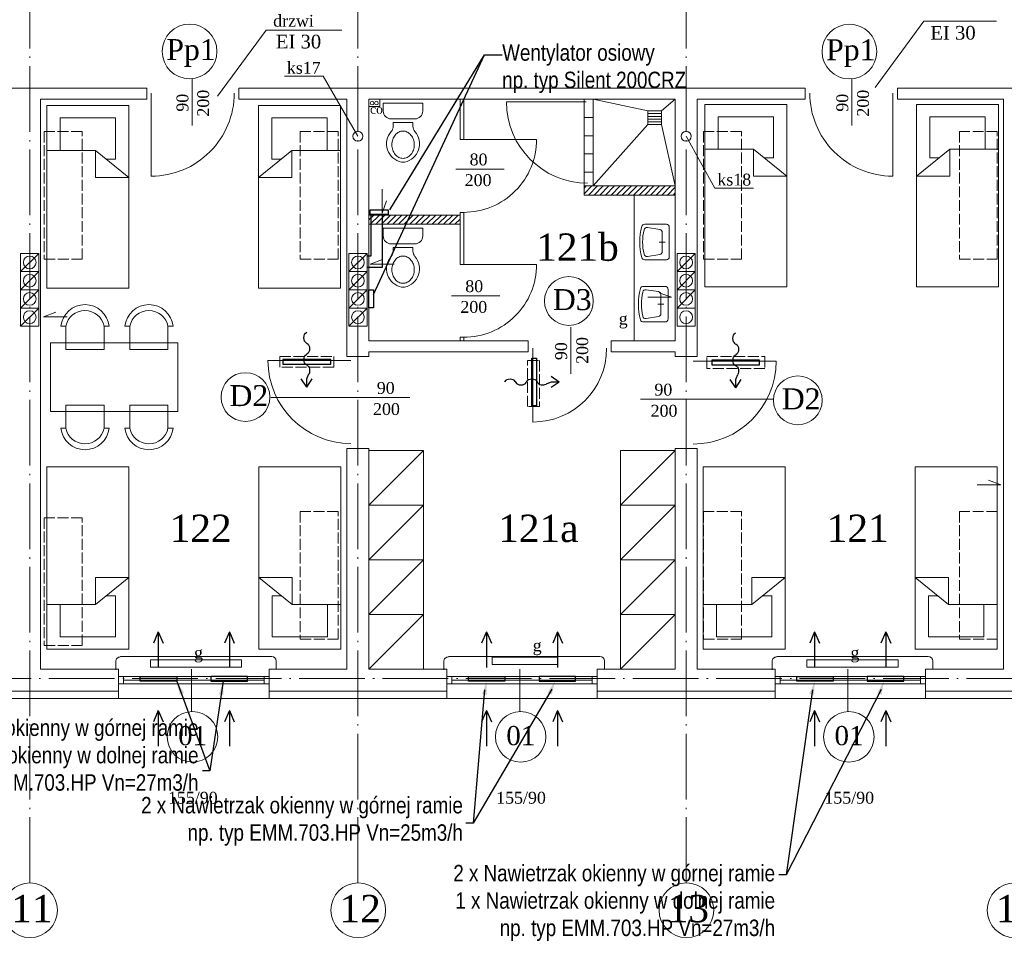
# Model space of a CAD drawing. Extents: x -26247 to 57310, y -7736 to 23659.
# Tile 9 of 15: x 19987 to 21067, y 8620 to 9631. Entities that reach past the tile are written whole.
import ezdxf
from ezdxf import colors
from ezdxf.entities.mleader import LeaderData, LeaderLine
from ezdxf.math import Vec2, Vec3

# ---------------------------------------------------------------- set-up
doc = ezdxf.new("R2010")
doc.units = 0
doc.header["$MEASUREMENT"] = 0
doc.linetypes.add('xref_PW-etapII$0$ACAD_ISO02W100', pattern=[15, 12, -3])
doc.linetypes.add('xref_PW-etapII$0$ACAD_ISO04W100', pattern=[30.5, 24, -3, 0.5, -3])
doc.layers.get('0').update_dxf_attribs({"color": 8, "linetype": 'CONTINUOUS'})
for name, color, linetype, lineweight in [('#2DL_SYM', 250, 'CONTINUOUS', 30), ('#Nawiew', 250, 'CONTINUOUS', 30), ('xref_PW-etapII$0$CIENKIE', 8, 'CONTINUOUS', 9), ('xref_PW-etapII$0$NAPIS', 8, 'CONTINUOUS', 9), ('xref_PW-etapII$0$OSIE', 8, 'xref_PW-etapII$0$ACAD_ISO04W100', 9), ('xref_PW-etapII$0$PRZERYW', 8, 'xref_PW-etapII$0$ACAD_ISO02W100', 9), ('xref_PW-etapII$0$SCIANY', 8, 'CONTINUOUS', 9), ('xref_PW-etapII$0$urzadzenia', 8, 'CONTINUOUS', 9), ('xref_PW-etapII$0$URZĄDZENIA', 8, 'CONTINUOUS', 9)]:
    doc.layers.add(name, color=color, linetype=linetype, lineweight=lineweight)
for name, color, linetype in [('#KS OPIS', 7, 'CONTINUOUS'), ('#WM_Tabelka pom', 7, 'CONTINUOUS'), ('CIENKIE', 8, 'CONTINUOUS')]:
    doc.layers.add(name, color=color, linetype=linetype)
doc.styles.get("Standard").update_dxf_attribs({"font": 'arial.ttf'})
doc.styles.add('xref_PW-etapII$0$NEWROMAN', font='TIMES.TTF')

# ---------------------------------------------------------------- blocks, each defined once
blk = doc.blocks.new('CPLS_455')
at = {"lineweight": 30}
for p, q in [((-0.4961523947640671, 0.008079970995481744), (-0.5, 1.13686837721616e-13)), ((-0.3038476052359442, 0.008079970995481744), (-0.2961523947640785, -0.008079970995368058)), ((-0.09615239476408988, 0.008079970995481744), (-0.1038476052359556, -0.008079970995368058)), ((0.09615239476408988, 0.008079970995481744), (0.1038476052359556, -0.008079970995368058)), ((0.5, 1.13686837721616e-13), (0.3500000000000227, 0.1000000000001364)), ((0.5, 1.13686837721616e-13), (0.3500000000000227, -0.09999999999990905)), ((0.5, 1.13686837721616e-13), (0.3710277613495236, 1.13686837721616e-13)), ((0.3307530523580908, -0.008468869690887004), (0.2591373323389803, -0.03998057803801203))]:
    blk.add_line(p, q, dxfattribs=at)
blk.add_arc((0.3710277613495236, -0.09999999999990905), 0.09999999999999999, 90, 113.7500250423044, dxfattribs=at)
for centre, major_axis, ratio, start_param, end_param in [((-0.3999999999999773, -0.00840329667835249), (-0.09999999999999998, 0), 0.5999999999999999, 3.419892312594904, 6.004885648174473), ((0, -0.00840329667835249), (-0.09999999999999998, 0), 0.6000000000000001, 3.419892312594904, 6.004885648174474), ((-0.1999999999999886, 0.008403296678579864), (0.09999999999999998, 9.999999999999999e-17), 0.6, 3.419892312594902, 6.004885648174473), ((0.1999999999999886, 0.008403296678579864), (0.09999999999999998, 0), 0.6000000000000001, 3.419892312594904, 5.345149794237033)]:
    blk.add_ellipse(centre, major_axis=major_axis, ratio=ratio, start_param=start_param, end_param=end_param, dxfattribs=at)
blk = doc.blocks.new('xref_PW-etapII$0$R053')
for p, q in [((0, 0.6082824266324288), (0, 0)), ((0.9166666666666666, 0.6916157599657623), (0.08333333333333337, 0.6916157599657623)), ((0.5, 0.5749490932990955), (0.5, 0.4082824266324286)), ((0.9999999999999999, -1.665334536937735e-16), (0.9999999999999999, 0.6082824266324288)), ((0.09487853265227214, 0.07453731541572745), (0.1485485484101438, 0.4210379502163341)), ((0.7691001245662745, 0.4916157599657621), (0.2308998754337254, 0.4916157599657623)), ((0.9051214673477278, 0.07453731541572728), (0.8514514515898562, 0.4210379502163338))]:
    blk.add_line(p, q)
for centre, radius, start, end in [((0.08333333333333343, 0.6082824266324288), 0.08333333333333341, 90.00000000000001, 180), ((0.9166666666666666, 0.6082824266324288), 0.08333333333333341, 0, 90), ((0.2308998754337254, 0.4082824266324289), 0.08333333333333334, 90, 171.1953358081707), ((0.7691001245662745, 0.4082824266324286), 0.08333333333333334, 8.80466419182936, 90), ((0.08333333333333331, 0), 0.08333333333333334, 180, 254.0470482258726), ((0.1772298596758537, 0.0617817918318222), 0.08333333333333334, 171.1953358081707, 256.979782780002), ((0.8227701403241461, 0.06178179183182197), 0.08333333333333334, 283.0202172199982, 8.804664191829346), ((0.5, 1.457605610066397), 1.599323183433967, 254.0470482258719, 285.9529517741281), ((0.5, 1.457605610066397), 1.515989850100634, 256.9797827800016, 283.0202172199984), ((0.9166666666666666, -1.665334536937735e-16), 0.08333333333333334, 285.9529517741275, 0)]:
    blk.add_arc(centre, radius, start, end)
blk = doc.blocks.new('xref_PW-etapII$0$R056')
for p, q in [((-0.3320547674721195, 0.9984149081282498), (0.334611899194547, 0.9984149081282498)), ((-0.3320547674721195, 0.8650815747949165), (-0.3320547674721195, 0.9984149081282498)), ((0.334611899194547, 0.9984149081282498), (0.3346118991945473, 0.8650815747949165)), ((0.201278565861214, 0.731748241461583), (-0.1987214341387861, 0.731748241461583)), ((-0.1653881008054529, 0.6702006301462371), (0.001278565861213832, 0.6702006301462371)), ((-0.1653881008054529, 0.6702006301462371), (-0.1653881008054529, 0.6074354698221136)), ((0.1679452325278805, 0.6702006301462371), (0.001278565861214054, 0.6702006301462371)), ((0.1679452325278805, 0.6702006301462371), (0.1679452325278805, 0.6074354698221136))]:
    blk.add_line(p, q)
blk.add_lwpolyline([(0.001278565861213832, 0.06658816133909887, 0.1175142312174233), (0.07149093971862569, 0.0833211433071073, 0.104443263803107), (0.134659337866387, 0.1339908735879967, 0.09007089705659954), (0.1750442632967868, 0.2067066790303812, 0.08201000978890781), (0.1899074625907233, 0.296715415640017, 0.08201000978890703), (0.1750442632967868, 0.3867241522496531, 0.0900708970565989), (0.134659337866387, 0.4594399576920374, 0.1044432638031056), (0.07149093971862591, 0.510109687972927, 0.1175142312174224), (0.001278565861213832, 0.5268426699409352, 0.1175142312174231), (-0.06893380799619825, 0.5101096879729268, 0.1044432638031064), (-0.1321022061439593, 0.4594399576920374, 0.09007089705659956), (-0.1724871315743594, 0.3867241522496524, 0.08201000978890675), (-0.1873503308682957, 0.296715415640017, 0.08201000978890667), (-0.1724871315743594, 0.2067066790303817, 0.0900708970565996), (-0.1321022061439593, 0.1339908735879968, 0.1044432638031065), (-0.06893380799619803, 0.0833211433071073, 0.1175142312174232)], format="xyb", close=True)
for centre, radius, start, end in [((-0.1987214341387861, 0.8650815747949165), 0.1333333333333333, 180, 270), ((0.201278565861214, 0.8650815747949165), 0.1333333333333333, 270, 0), ((0.0377247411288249, 0.3112250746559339), 0.3149262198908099, 138.6390039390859, 258.4219483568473), ((-0.2987214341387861, 0.6074354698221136), 0.1333333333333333, 318.6390039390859, 0), ((-0.03516760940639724, 0.3112250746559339), 0.3149262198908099, 281.5780516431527, 41.36099606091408), ((0.3012785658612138, 0.6074354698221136), 0.1333333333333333, 180, 221.3609960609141), ((0.001278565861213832, 0.133327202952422), 0.1333333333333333, 258.4219483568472, 281.5780516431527)]:
    blk.add_arc(centre, radius, start, end)
blk = doc.blocks.new('xref_PW-etapII')
at = {"layer": 'xref_PW-etapII$0$urzadzenia', "ltscale": 3}
h = blk.add_hatch(dxfattribs=at)
h.set_pattern_fill('ANSI31', color=256, scale=35, style=0)
h.set_pattern_definition([(225, (54668.57319750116, 16965.20157431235), (3.093592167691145, -3.093592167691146), [])])
h.paths.add_polyline_path([(42519.30064004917, 15292.80888814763), (42619.30064004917, 15292.80888814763), (42619.30064004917, 15302.80888814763), (42519.30064004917, 15302.80888814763)])
h = blk.add_hatch(dxfattribs=at)
h.set_pattern_fill('ANSI31', color=256, scale=35, style=0)
h.set_pattern_definition([(45, (13922.01909676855, 5982.194754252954), (-3.093592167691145, 3.093592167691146), [])])
h.paths.add_polyline_path([(42383.30064004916, 15260.80888814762), (42383.30064004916, 15270.80888814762), (42283.30064004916, 15270.80888814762), (42283.30064004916, 15260.80888814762)])
at = {"layer": 'xref_PW-etapII$0$CIENKIE', "color": 8, "ltscale": 3}
for p, q in [((42892.12766866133, 15483.28147097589), (42838.75724067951, 15410.86633264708)), ((42971.68148559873, 15483.28147097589), (42892.12766866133, 15483.28147097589)), ((42170.58891919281, 15473.64439020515), (42117.218491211, 15401.22925187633)), ((42253.71140284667, 15473.64439020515), (42170.58891919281, 15473.64439020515)), ((42233.11288558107, 15422.93744438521), (42190.65978902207, 15422.9374443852)), ((42271.30064004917, 15357.18938443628), (42233.11288558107, 15422.93744438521)), ((42089.42157040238, 15369.08158726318), (42089.42157040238, 15420.35011087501)), ((42813.15331561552, 15369.08158726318), (42813.15331561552, 15420.14223198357)), ((42044.63715817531, 15404.51721903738), (42044.63715817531, 15313.51721903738)), ((42857.96412192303, 15404.51721903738), (42857.96412192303, 15313.51721903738)), ((42295.30064004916, 15397.80888814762), (42295.30064004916, 15389.80888814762)), ((42295.30064004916, 15389.80888814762), (42283.30064004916, 15389.80888814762)), ((42662.92066360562, 15300.38447313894), (42631.30064004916, 15357.18938443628)), ((42378.71197611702, 15321.22032529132), (42431.6258283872, 15321.22032529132)), ((42297.86737215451, 15299.08626224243), (42297.86737215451, 15272.99841273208)), ((42705.37376016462, 15300.38447313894), (42662.92066360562, 15300.38447313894)), ((42297.86737215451, 15272.99841273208), (42302.79973955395, 15286.39485624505)), ((41901.30064004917, 15208.87382645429), (41921.30064004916, 15228.87382645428)), ((42261.30064004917, 15208.87382645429), (42281.30064004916, 15228.87382645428)), ((42621.30064004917, 15208.87382645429), (42641.30064004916, 15228.87382645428)), ((42284.83270962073, 15217.02959458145), (42298.2291531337, 15221.96196198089)), ((41901.30064004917, 15188.87382645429), (41921.30064004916, 15208.87382645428)), ((42261.30064004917, 15188.87382645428), (42281.30064004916, 15208.87382645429)), ((42310.92055913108, 15217.02959458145), (42284.83270962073, 15217.02959458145)), ((42621.30064004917, 15188.87382645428), (42641.30064004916, 15208.87382645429)), ((41901.30064004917, 15168.87382645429), (41921.30064004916, 15188.87382645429)), ((42261.30064004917, 15168.87382645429), (42281.30064004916, 15188.87382645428)), ((42615.2768155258, 15180.79449904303), (42601.88037201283, 15185.72686644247)), ((42621.30064004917, 15168.87382645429), (42641.30064004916, 15188.87382645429)), ((42373.96541980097, 15182.27364011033), (42426.87927207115, 15182.27364011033)), ((42589.18896601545, 15180.79449904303), (42615.2768155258, 15180.79449904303)), ((41901.30064004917, 15148.87382645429), (41921.30064004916, 15168.87382645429)), ((41926.3941515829, 15159.43336024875), (41939.79059509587, 15164.36572764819)), ((42261.30064004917, 15148.87382645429), (42281.30064004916, 15168.87382645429)), ((41952.48200109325, 15159.43336024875), (41926.3941515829, 15159.43336024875)), ((42504.78679966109, 15096.72123812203), (42504.78679966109, 15147.98976173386)), ((42463.12435320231, 15124.92003613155), (42463.12435320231, 15043.92003613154)), ((42263.5994593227, 15111.38701976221), (42172.5994593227, 15111.38701976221)), ((42639.00182077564, 15110.76433599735), (42730.00182077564, 15110.76433599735)), ((42175.71165735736, 15070.67970847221), (42328.19880291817, 15070.67970847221)), ((42581.40961098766, 15068.83098652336), (42727.08132558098, 15068.83098652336)), ((42976.49635684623, 14975.10348645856), (42963.09991333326, 14980.03585385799)), ((42950.40850733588, 14975.10348645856), (42976.49635684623, 14975.10348645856)), ((42176.80064004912, 14786.80888814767), (42010.80064004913, 14786.80888814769)), ((42536.80064004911, 14786.80888814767), (42370.80064004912, 14786.80888814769)), ((42896.80064004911, 14786.80888814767), (42730.80064004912, 14786.80888814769)), ((42005.59293115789, 14772.38673940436), (42005.59293115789, 14781.3867394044)), ((42181.80064004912, 14772.80888814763), (42181.80064004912, 14781.80888814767)), ((42365.59293115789, 14772.38673940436), (42365.59293115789, 14781.3867394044)), ((42541.80064004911, 14772.80888814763), (42541.80064004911, 14781.80888814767)), ((42725.59293115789, 14772.38673940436), (42725.59293115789, 14781.3867394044)), ((42901.80064004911, 14772.80888814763), (42901.80064004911, 14781.80888814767)), ((42008.80064004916, 14764.94744467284), (42173.80064004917, 14764.94744467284)), ((42014.30064004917, 14756.94744467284), (42014.30064004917, 14764.94744467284)), ((42088.80064004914, 14772.80888814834), (42088.80064004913, 14726.53509604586)), ((42168.30064004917, 14756.94744467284), (42168.30064004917, 14764.94744467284)), ((42368.80064004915, 14764.94744467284), (42533.80064004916, 14764.94744467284)), ((42374.30064004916, 14756.94744467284), (42374.30064004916, 14764.94744467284)), ((42448.80064004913, 14772.80888814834), (42448.80064004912, 14726.53509604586)), ((42528.30064004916, 14756.94744467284), (42528.30064004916, 14764.94744467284)), ((42728.80064004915, 14764.94744467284), (42893.80064004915, 14764.94744467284)), ((42734.30064004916, 14756.94744467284), (42734.30064004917, 14764.94744467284)), ((42808.80064004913, 14772.80888814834), (42808.80064004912, 14726.53509604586)), ((42888.30064004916, 14756.94744467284), (42888.30064004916, 14764.94744467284)), ((42008.80064004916, 14756.94744467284), (42173.80064004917, 14756.94744467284)), ((42014.30064004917, 14760.94744467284), (42168.30064004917, 14760.94744467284)), ((42368.80064004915, 14756.94744467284), (42533.80064004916, 14756.94744467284)), ((42374.30064004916, 14760.94744467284), (42528.30064004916, 14760.94744467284)), ((42728.80064004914, 14756.94744467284), (42893.80064004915, 14756.94744467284)), ((42734.30064004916, 14760.94744467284), (42888.30064004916, 14760.94744467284)), ((41813.80064004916, 14748.80888814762), (42008.80064004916, 14748.80888814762)), ((42173.80064004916, 14748.80888814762), (42368.80064004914, 14748.80888814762)), ((42533.80064004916, 14748.80888814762), (42728.80064004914, 14748.80888814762)), ((42893.80064004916, 14748.80888814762), (43088.80064004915, 14748.80888814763)), ((42176.30064004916, 14740.80888814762), (42006.30064004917, 14740.80888814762)), ((42536.30064004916, 14740.80888814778), (42366.30064004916, 14740.80888814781)), ((42896.30064004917, 14740.80888814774), (42726.30064004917, 14740.80888814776))]:
    blk.add_line(p, q, dxfattribs=at)
at = {"layer": 'xref_PW-etapII$0$CIENKIE', "ltscale": 3}
for centre, radius in [((42086.67350787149, 15450.2239816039), 30), ((42810.40525308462, 15450.01610271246), 30), ((42286.80912056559, 15393.59883410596), 2), ((42291.58142761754, 15393.59883410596), 2), ((42271.30064004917, 15357.18938443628), 5.5), ((42631.30064004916, 15357.18938443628), 5.5), ((42502.70391884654, 15176.57240700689), 26.76567023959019), ((42147.97263796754, 15071.27404393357), 26.76567023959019), ((42753.82572198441, 15067.76404491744), 26.76567023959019), ((42089.77515755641, 14698.83252538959), 27.71970608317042), ((42449.7751575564, 14698.83252538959), 27.71970608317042), ((42809.7751575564, 14698.83252538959), 27.71970608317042), ((41911.62695000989, 14508.61060344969), 30), ((42271.62695000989, 14508.61060344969), 30), ((42631.6269500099, 14508.61060344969), 30), ((42991.62695000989, 14508.61060344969), 30)]:
    blk.add_circle(centre, radius, dxfattribs=at)
at = {"layer": 'xref_PW-etapII$0$CIENKIE'}
for centre in [(41911.30064004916, 15218.87382645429), (42271.30064004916, 15218.87382645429), (42631.30064004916, 15218.87382645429), (41911.30064004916, 15198.87382645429), (42271.30064004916, 15198.87382645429), (42631.30064004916, 15198.87382645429), (41911.30064004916, 15178.87382645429), (42271.30064004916, 15178.87382645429), (42631.30064004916, 15178.87382645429), (41911.30064004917, 15158.87382645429), (42271.30064004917, 15158.87382645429), (42631.30064004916, 15158.87382645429)]:
    blk.add_circle(centre, 7, dxfattribs=at)
at = {"layer": 'xref_PW-etapII$0$CIENKIE', "ltscale": 3}
for centre, radius, start, end in [((42044.63715817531, 15404.51721903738), 91, 270, 1.746190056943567e-11), ((42857.96412192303, 15404.51721903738), 91, 179.9999999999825, 270), ((42463.12435320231, 15124.92003613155), 81.00000000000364, 270, 0), ((42263.5994593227, 15111.38701976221), 91, 180, 270), ((42639.00182077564, 15110.76433599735), 91, 270, 0), ((42010.59293115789, 14781.3867394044), 5, 89.9999999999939, 180), ((42176.80064004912, 14781.80888814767), 5, 0, 89.99999999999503), ((42370.59293115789, 14781.3867394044), 5, 89.9999999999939, 180), ((42536.80064004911, 14781.80888814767), 5, 0, 89.99999999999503), ((42730.59293115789, 14781.3867394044), 5, 89.9999999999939, 180), ((42896.80064004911, 14781.80888814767), 5, 0, 89.99999999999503)]:
    blk.add_arc(centre, radius, start, end, dxfattribs=at)
at = {"layer": 'xref_PW-etapII$0$OSIE', "ltscale": 3}
for p, q in [((41911.30064004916, 14538.60882876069), (41911.30064004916, 16292.33902326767)), ((42271.30064004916, 14538.60882876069), (42271.30064004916, 16292.33902326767)), ((42631.30064004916, 14538.60882876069), (42631.30064004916, 16292.33902326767)), ((38272.30064004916, 14762.80888814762), (44218.82917618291, 14762.80888814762))]:
    blk.add_line(p, q, dxfattribs=at)
at = {"layer": 'xref_PW-etapII$0$PRZERYW'}
for points in [[(41968.71422515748, 15362.31415815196), (41927.21422515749, 15362.31415815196), (41927.21422515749, 15222.31415815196), (41968.71422515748, 15222.31415815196)], [(42249.47239581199, 15362.31415815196), (42207.97239581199, 15362.31415815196), (42207.97239581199, 15222.31415815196), (42249.47239581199, 15222.31415815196)], [(42691.87913423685, 15362.31415815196), (42650.37913423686, 15362.31415815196), (42650.37913423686, 15222.31415815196), (42691.87913423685, 15222.31415815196)], [(42972.63730489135, 15362.31415815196), (42931.13730489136, 15362.31415815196), (42931.13730489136, 15222.31415815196), (42972.63730489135, 15222.31415815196)], [(42185.57793967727, 15115.70399091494), (42244.84203205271, 15115.70399091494), (42244.84203205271, 15104.14766255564), (42185.57793967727, 15104.14766255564)], [(42457.32569403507, 15111.37034038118), (42470.33481046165, 15111.37034038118), (42470.33481046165, 15060.81137641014), (42457.32569403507, 15060.81137641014)], [(42653.90918892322, 15115.70399091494), (42717.50961266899, 15115.70399091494), (42717.50961266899, 15102.70311237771), (42653.90918892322, 15102.70311237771)], [(41968.71422515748, 14938.90681978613), (41927.21422515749, 14938.90681978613), (41927.21422515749, 14798.90681978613), (41968.71422515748, 14798.90681978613)], [(42249.47239581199, 14945.70852724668), (42207.97239581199, 14945.70852724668), (42207.97239581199, 14805.70852724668), (42249.47239581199, 14805.70852724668)], [(42691.87913423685, 14945.70852724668), (42650.37913423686, 14945.70852724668), (42650.37913423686, 14805.70852724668), (42691.87913423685, 14805.70852724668)], [(42972.63730489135, 14945.70852724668), (42931.13730489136, 14945.70852724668), (42931.13730489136, 14805.70852724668), (42972.63730489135, 14805.70852724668)]]:
    blk.add_lwpolyline(points, close=True, dxfattribs=at)
at = {"layer": 'xref_PW-etapII$0$SCIANY', "ltscale": 3}
for p, q in [((41782.96412192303, 15409.80888814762), (42039.63715817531, 15409.80888814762)), ((42039.63715817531, 15397.80888814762), (42039.63715817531, 15409.80888814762)), ((42140.63715817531, 15397.80888814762), (42140.6371581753, 15409.80888814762)), ((42140.6371581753, 15409.80888814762), (42761.96412192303, 15409.80888814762)), ((42761.96412192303, 15397.80888814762), (42761.96412192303, 15409.80888814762)), ((42862.96412192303, 15397.80888814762), (42862.96412192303, 15409.80888814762)), ((42862.96412192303, 15409.80888814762), (43015.30064004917, 15409.80888814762)), ((41923.30064004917, 15397.80888814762), (42039.63715817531, 15397.80888814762)), ((42140.63715817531, 15397.80888814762), (42259.30064004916, 15397.80888814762)), ((42283.30064004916, 15397.80888814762), (42619.30064004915, 15397.80888814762)), ((42643.30064004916, 15397.80888814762), (42761.96412192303, 15397.80888814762)), ((42862.96412192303, 15397.80888814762), (42979.30064004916, 15397.80888814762)), ((42519.30064004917, 15302.80888814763), (42619.30064004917, 15302.80888814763)), ((42519.30064004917, 15292.80888814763), (42619.30064004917, 15292.80888814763)), ((42283.30064004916, 15270.80888814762), (42383.30064004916, 15270.80888814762)), ((42283.30064004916, 15260.80888814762), (42383.30064004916, 15260.80888814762)), ((42458.1243532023, 15132.80888814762), (42283.30064004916, 15132.80888814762)), ((42458.1243532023, 15132.80888814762), (42458.12435320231, 15120.80888814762)), ((42549.12435320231, 15132.80888814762), (42549.12435320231, 15120.80888814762)), ((42619.30064004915, 15132.80888814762), (42549.12435320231, 15132.80888814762)), ((42458.12435320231, 15120.80888814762), (42283.30064004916, 15120.80888814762)), ((42619.30064004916, 15120.80888814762), (42549.12435320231, 15120.80888814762)), ((42283.30064004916, 15115.80888814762), (42259.30064004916, 15115.80888814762)), ((42643.30064004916, 15115.80888814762), (42619.30064004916, 15115.80888814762)), ((42259.30064004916, 15014.8088881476), (42283.30064004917, 15014.8088881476)), ((42619.30064004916, 15014.8088881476), (42643.30064004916, 15014.8088881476)), ((41923.30064004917, 14772.80888814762), (42008.80064004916, 14772.80888814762)), ((42008.80064004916, 14740.8088881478), (42008.80064004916, 14772.80888814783)), ((42173.80064004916, 14772.80888814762), (42259.30064004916, 14772.80888814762)), ((42173.80064004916, 14740.80888814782), (42173.80064004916, 14772.80888814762)), ((42283.30064004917, 14772.80888814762), (42368.80064004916, 14772.80888814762)), ((42368.80064004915, 14740.8088881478), (42368.80064004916, 14772.80888814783)), ((42533.80064004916, 14772.80888814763), (42619.30064004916, 14772.80888814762)), ((42533.80064004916, 14740.80888814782), (42533.80064004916, 14772.80888814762)), ((42643.30064004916, 14772.80888814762), (42728.80064004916, 14772.80888814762)), ((42728.80064004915, 14740.8088881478), (42728.80064004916, 14772.80888814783)), ((42893.80064004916, 14772.80888814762), (42979.30064004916, 14772.80888814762)), ((42893.80064004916, 14740.80888814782), (42893.80064004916, 14772.80888814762)), ((41813.80064004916, 14740.80888814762), (42008.80064004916, 14740.80888814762)), ((42173.80064004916, 14740.80888814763), (42368.80064004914, 14740.80888814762)), ((42533.80064004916, 14740.80888814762), (42728.80064004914, 14740.80888814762)), ((42893.80064004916, 14740.80888814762), (43088.80064004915, 14740.80888814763))]:
    blk.add_line(p, q, dxfattribs=at)
at = {"layer": 'xref_PW-etapII$0$SCIANY'}
for p, q in [((41923.30064004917, 14772.80888814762), (41923.30064004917, 15397.80888814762)), ((42259.30064004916, 15115.80888814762), (42259.30064004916, 15397.80888814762)), ((42283.30064004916, 15132.80888814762), (42283.30064004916, 15397.80888814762)), ((42619.30064004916, 15132.80888814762), (42619.30064004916, 15397.80888814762)), ((42643.30064004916, 15115.80888814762), (42643.30064004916, 15397.80888814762)), ((42979.30064004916, 14772.80888814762), (42979.30064004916, 15397.80888814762)), ((42519.30064004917, 15302.80888814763), (42519.30064004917, 15292.80888814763)), ((42383.30064004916, 15260.80888814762), (42383.30064004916, 15270.80888814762)), ((42283.30064004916, 15115.80888814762), (42283.30064004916, 15120.80888814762)), ((42619.30064004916, 15115.80888814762), (42619.30064004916, 15120.80888814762)), ((42259.30064004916, 14772.80888814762), (42259.30064004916, 15014.8088881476)), ((42283.30064004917, 14772.80888814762), (42283.30064004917, 15014.8088881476)), ((42619.30064004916, 14772.80888814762), (42619.30064004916, 15014.8088881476)), ((42643.30064004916, 14772.80888814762), (42643.30064004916, 15014.8088881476))]:
    blk.add_line(p, q, dxfattribs=at)
at = {"layer": 'xref_PW-etapII$0$urzadzenia'}
for p, q in [((41929.96447582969, 15390.81804249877), (41929.96447582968, 15190.81804249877)), ((42019.96447582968, 15390.81804249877), (42019.96447582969, 15190.81804249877)), ((42162.14831162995, 15390.81804249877), (42162.14831162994, 15190.81804249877)), ((42252.14831162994, 15390.81804249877), (42252.14831162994, 15190.81804249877)), ((42383.30064004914, 15353.80888814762), (42383.30064004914, 15397.80888814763)), ((42387.30064004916, 15353.80888814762), (42387.30064004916, 15397.80888814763)), ((42651.69719067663, 15392.20697523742), (42651.69719067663, 15192.20697523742)), ((42741.69719067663, 15392.20697523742), (42741.69719067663, 15192.20697523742)), ((42883.8810264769, 15392.20697523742), (42883.88102647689, 15192.20697523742)), ((42973.88102647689, 15392.20697523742), (42973.88102647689, 15192.20697523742)), ((41944.61573895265, 15377.30246991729), (41944.61573895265, 15341.59042260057)), ((42005.31321270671, 15377.30246991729), (42005.31321270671, 15332.25056131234)), ((42176.79957475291, 15377.30246991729), (42176.79957475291, 15332.25056131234)), ((42176.79957475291, 15377.30246991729), (42176.79957475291, 15332.25056131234)), ((42237.49704850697, 15377.30246991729), (42237.49704850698, 15341.59042260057)), ((42666.3484537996, 15378.69140265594), (42666.3484537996, 15342.97935533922)), ((42727.04592755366, 15378.69140265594), (42727.04592755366, 15333.63949405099)), ((42727.04592755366, 15378.69140265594), (42727.04592755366, 15333.63949405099)), ((42898.53228959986, 15378.69140265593), (42898.53228959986, 15333.63949405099)), ((42959.22976335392, 15378.69140265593), (42959.22976335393, 15342.97935533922)), ((42574.30064004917, 15132.80888814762), (42574.30064004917, 15292.80888814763)), ((42383.30064004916, 15270.80888814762), (42383.30064004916, 15273.80888814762)), ((42387.30064004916, 15216.80888814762), (42387.30064004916, 15273.80888814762)), ((42383.30064004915, 15216.80888814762), (42383.30064004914, 15260.80888814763)), ((41901.30064004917, 15228.87382645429), (41921.30064004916, 15228.87382645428)), ((42261.30064004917, 15228.87382645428), (42281.30064004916, 15228.87382645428)), ((42621.30064004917, 15228.87382645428), (42641.30064004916, 15228.87382645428)), ((41901.30064004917, 15208.87382645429), (41921.30064004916, 15208.87382645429)), ((42261.30064004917, 15208.87382645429), (42281.30064004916, 15208.87382645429)), ((42621.30064004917, 15208.87382645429), (42641.30064004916, 15208.87382645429)), ((41901.30064004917, 15188.87382645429), (41921.30064004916, 15188.87382645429)), ((42261.30064004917, 15188.87382645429), (42281.30064004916, 15188.87382645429)), ((42621.30064004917, 15188.87382645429), (42641.30064004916, 15188.87382645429)), ((41901.30064004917, 15168.87382645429), (41921.30064004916, 15168.87382645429)), ((42261.30064004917, 15168.87382645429), (42281.30064004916, 15168.87382645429)), ((42621.30064004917, 15168.87382645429), (42641.30064004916, 15168.87382645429)), ((41901.30064004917, 15148.87382645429), (41921.30064004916, 15148.87382645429)), ((42261.30064004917, 15148.87382645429), (42281.30064004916, 15148.87382645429)), ((42621.30064004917, 15148.87382645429), (42641.30064004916, 15148.87382645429)), ((42383.30064004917, 15132.80888814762), (42383.30064004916, 15136.80888814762)), ((42387.30064004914, 15132.80888814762), (42387.30064004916, 15136.80888814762)), ((42343.30064004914, 14772.80888814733), (42343.30064004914, 15012.80888814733)), ((42559.30064004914, 14772.80888814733), (42559.30064004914, 15012.80888814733)), ((41929.96447582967, 14794.80888814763), (41929.96447582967, 14994.80888814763)), ((42019.96447582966, 14794.80888814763), (42019.96447582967, 14994.80888814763)), ((42162.6368042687, 14794.80888814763), (42162.63680426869, 14994.80888814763)), ((42252.63680426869, 14794.80888814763), (42252.63680426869, 14994.80888814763)), ((42649.96447582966, 14794.80888814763), (42649.96447582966, 14994.80888814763)), ((42739.96447582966, 14794.80888814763), (42739.96447582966, 14994.80888814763)), ((42882.63680426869, 14794.80888814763), (42882.63680426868, 14994.80888814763)), ((42972.63680426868, 14794.80888814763), (42972.63680426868, 14994.80888814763)), ((42005.3132127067, 14808.32446072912), (42005.3132127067, 14853.37636933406)), ((42177.28806739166, 14808.32446072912), (42177.28806739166, 14853.37636933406)), ((42725.31321270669, 14808.32446072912), (42725.31321270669, 14853.37636933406)), ((42897.28806739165, 14808.32446072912), (42897.28806739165, 14853.37636933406)), ((41944.61573895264, 14808.32446072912), (41944.61573895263, 14844.03650804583)), ((42237.98554114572, 14808.32446072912), (42237.98554114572, 14844.03650804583)), ((42664.61573895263, 14808.32446072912), (42664.61573895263, 14844.03650804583)), ((42957.98554114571, 14808.32446072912), (42957.98554114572, 14844.03650804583))]:
    blk.add_line(p, q, dxfattribs=at)
at = {"layer": 'xref_PW-etapII$0$urzadzenia', "ltscale": 3}
for p, q in [((42019.96447582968, 15390.81804249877), (41929.96447582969, 15390.81804249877)), ((42162.14831162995, 15390.81804249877), (42252.14831162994, 15390.81804249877)), ((42434.28640832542, 15394.80888814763), (42521.82137705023, 15394.80888814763)), ((42741.69719067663, 15392.20697523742), (42651.69719067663, 15392.20697523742)), ((42883.8810264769, 15392.20697523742), (42973.88102647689, 15392.20697523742)), ((42589.14302791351, 15385.05459450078), (42604.14302791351, 15385.05459450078)), ((42589.14302791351, 15385.05459450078), (42589.14302791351, 15370.05459450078)), ((42589.14302791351, 15382.05459450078), (42604.14302791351, 15382.05459450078)), ((42604.14302791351, 15385.05459450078), (42604.14302791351, 15370.05459450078)), ((42005.31321270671, 15377.30246991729), (41944.61573895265, 15377.30246991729)), ((42176.79957475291, 15377.30246991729), (42237.49704850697, 15377.30246991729)), ((42519.30064004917, 15377.80888814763), (42529.30064004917, 15377.80888814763)), ((42589.14302791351, 15379.05459450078), (42604.14302791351, 15379.05459450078)), ((42589.14302791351, 15376.05459450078), (42604.14302791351, 15376.05459450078)), ((42589.14302791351, 15373.05459450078), (42604.14302791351, 15373.05459450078)), ((42589.14302791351, 15370.05459450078), (42604.14302791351, 15370.05459450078)), ((42727.04592755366, 15378.69140265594), (42666.3484537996, 15378.69140265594)), ((42898.53228959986, 15378.69140265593), (42959.22976335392, 15378.69140265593)), ((42519.30064004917, 15357.80888814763), (42529.30064004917, 15357.80888814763)), ((42383.30064004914, 15353.80888814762), (42387.30064004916, 15353.80888814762)), ((42383.30064004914, 15353.80888814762), (42467.30064004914, 15353.80888814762)), ((41983.38970374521, 15341.59042260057), (41929.96447582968, 15341.59042260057)), ((41983.38970374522, 15341.59042260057), (41983.38970374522, 15312.14624807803)), ((42019.96447582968, 15312.14624807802), (41983.38970374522, 15341.59042260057)), ((42162.14831162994, 15312.14624807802), (42198.72308371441, 15341.59042260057)), ((42198.72308371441, 15341.59042260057), (42252.14831162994, 15341.59042260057)), ((42198.72308371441, 15341.59042260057), (42198.72308371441, 15312.14624807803)), ((42519.30064004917, 15337.80888814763), (42529.30064004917, 15337.80888814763)), ((42705.12241859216, 15342.97935533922), (42651.69719067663, 15342.97935533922)), ((42705.12241859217, 15342.97935533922), (42705.12241859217, 15313.53518081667)), ((42741.69719067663, 15313.53518081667), (42705.12241859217, 15342.97935533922)), ((42883.88102647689, 15313.53518081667), (42920.45579856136, 15342.97935533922)), ((42920.45579856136, 15342.97935533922), (42920.45579856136, 15313.53518081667)), ((42920.45579856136, 15342.97935533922), (42973.88102647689, 15342.97935533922)), ((42005.31321270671, 15332.25056131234), (41994.99143153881, 15332.25056131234)), ((42176.79957475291, 15332.25056131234), (42187.12135592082, 15332.25056131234)), ((42727.04592755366, 15333.63949405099), (42716.72414638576, 15333.63949405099)), ((42898.53228959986, 15333.63949405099), (42908.85407076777, 15333.63949405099)), ((42519.30064004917, 15317.80888814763), (42529.30064004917, 15317.80888814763)), ((42019.96447582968, 15312.14624807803), (41983.38970374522, 15312.14624807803)), ((42162.14831162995, 15312.14624807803), (42198.72308371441, 15312.14624807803)), ((42741.69719067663, 15313.53518081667), (42705.12241859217, 15313.53518081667)), ((42883.8810264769, 15313.53518081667), (42920.45579856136, 15313.53518081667)), ((42383.30064004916, 15273.80888814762), (42387.30064004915, 15273.80888814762)), ((41901.30064004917, 15228.87382645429), (41901.30064004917, 15148.87382645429)), ((41921.30064004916, 15228.87382645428), (41921.30064004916, 15148.87382645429)), ((42261.30064004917, 15228.87382645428), (42261.30064004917, 15148.87382645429)), ((42281.30064004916, 15228.87382645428), (42281.30064004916, 15148.87382645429)), ((42621.30064004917, 15228.87382645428), (42621.30064004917, 15148.87382645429)), ((42641.30064004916, 15228.87382645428), (42641.30064004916, 15148.87382645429)), ((42383.30064004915, 15216.80888814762), (42467.30064004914, 15216.80888814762)), ((42383.30064004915, 15216.80888814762), (42387.30064004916, 15216.80888814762)), ((42019.96447582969, 15190.81804249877), (41929.96447582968, 15190.81804249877)), ((42162.14831162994, 15190.81804249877), (42252.14831162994, 15190.81804249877)), ((42741.69719067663, 15192.20697523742), (42651.69719067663, 15192.20697523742)), ((42883.88102647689, 15192.20697523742), (42973.88102647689, 15192.20697523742)), ((42383.30064004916, 15136.80888814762), (42387.30064004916, 15136.80888814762)), ((42073.94420395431, 15130.58811281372), (41933.94420395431, 15130.58811281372)), ((41933.94420395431, 15130.58811281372), (41933.94420395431, 15055.58811281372)), ((42073.94420395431, 15130.58811281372), (42073.94420395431, 15055.5881128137)), ((42073.94420395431, 15055.5881128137), (41933.94420395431, 15055.58811281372)), ((42283.30064004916, 14952.80888814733), (42343.30064004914, 15012.80888814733)), ((42283.30064004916, 15012.80888814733), (42343.30064004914, 15012.80888814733)), ((42559.30064004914, 14952.80888814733), (42619.30064004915, 15012.80888814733)), ((42559.30064004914, 15012.80888814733), (42619.30064004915, 15012.80888814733)), ((42019.96447582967, 14994.80888814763), (41929.96447582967, 14994.80888814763)), ((42162.63680426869, 14994.80888814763), (42252.63680426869, 14994.80888814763)), ((42739.96447582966, 14994.80888814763), (42649.96447582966, 14994.80888814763)), ((42882.63680426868, 14994.80888814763), (42972.63680426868, 14994.80888814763)), ((42283.30064004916, 14892.80888814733), (42343.30064004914, 14952.80888814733)), ((42343.30064004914, 14952.80888814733), (42283.30064004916, 14952.80888814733)), ((42559.30064004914, 14892.80888814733), (42619.30064004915, 14952.80888814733)), ((42559.30064004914, 14952.80888814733), (42619.30064004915, 14952.80888814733)), ((42283.30064004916, 14832.80888814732), (42343.30064004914, 14892.80888814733)), ((42343.30064004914, 14892.80888814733), (42283.30064004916, 14892.80888814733)), ((42559.30064004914, 14832.80888814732), (42619.30064004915, 14892.80888814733)), ((42559.30064004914, 14892.80888814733), (42619.30064004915, 14892.80888814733)), ((41983.3897037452, 14844.03650804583), (41983.3897037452, 14873.48068256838)), ((42019.96447582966, 14873.48068256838), (41983.3897037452, 14873.48068256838)), ((42019.96447582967, 14873.48068256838), (41983.3897037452, 14844.03650804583)), ((42162.63680426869, 14873.48068256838), (42199.21157635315, 14844.03650804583)), ((42162.6368042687, 14873.48068256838), (42199.21157635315, 14873.48068256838)), ((42199.21157635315, 14844.03650804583), (42199.21157635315, 14873.48068256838)), ((42739.96447582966, 14873.48068256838), (42703.3897037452, 14844.03650804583)), ((42739.96447582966, 14873.48068256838), (42703.3897037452, 14873.48068256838)), ((42703.3897037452, 14844.03650804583), (42703.3897037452, 14873.48068256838)), ((42882.63680426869, 14873.48068256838), (42919.21157635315, 14873.48068256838)), ((42882.63680426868, 14873.48068256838), (42919.21157635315, 14844.03650804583)), ((42919.21157635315, 14844.03650804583), (42919.21157635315, 14873.48068256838)), ((42005.3132127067, 14853.37636933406), (41994.99143153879, 14853.37636933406)), ((42177.28806739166, 14853.37636933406), (42187.60984855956, 14853.37636933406)), ((42725.31321270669, 14853.37636933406), (42714.99143153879, 14853.37636933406)), ((42897.28806739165, 14853.37636933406), (42907.60984855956, 14853.37636933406)), ((41983.3897037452, 14844.03650804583), (41929.96447582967, 14844.03650804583)), ((42199.21157635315, 14844.03650804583), (42252.63680426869, 14844.03650804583)), ((42703.3897037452, 14844.03650804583), (42649.96447582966, 14844.03650804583)), ((42919.21157635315, 14844.03650804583), (42972.63680426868, 14844.03650804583)), ((42283.30064004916, 14772.80888814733), (42343.30064004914, 14832.80888814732)), ((42343.30064004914, 14832.80888814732), (42283.30064004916, 14832.80888814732)), ((42559.30064004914, 14832.80888814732), (42619.30064004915, 14832.80888814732)), ((42559.30064004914, 14772.80888814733), (42619.30064004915, 14832.80888814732)), ((42005.3132127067, 14808.32446072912), (41944.61573895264, 14808.32446072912)), ((42177.28806739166, 14808.32446072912), (42237.98554114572, 14808.32446072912)), ((42725.31321270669, 14808.32446072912), (42664.61573895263, 14808.32446072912)), ((42897.28806739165, 14808.32446072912), (42957.98554114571, 14808.32446072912)), ((42019.96447582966, 14794.80888814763), (41929.96447582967, 14794.80888814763)), ((42162.6368042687, 14794.80888814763), (42252.63680426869, 14794.80888814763)), ((42739.96447582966, 14794.80888814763), (42649.96447582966, 14794.80888814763)), ((42882.63680426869, 14794.80888814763), (42972.63680426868, 14794.80888814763))]:
    blk.add_line(p, q, dxfattribs=at)
at = {"layer": 'xref_PW-etapII$0$urzadzenia'}
for points in [[(42418.44041583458, 14785.95137495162), (42490.44041583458, 14785.95137495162), (42490.44041583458, 14777.95137495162), (42418.44041583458, 14777.95137495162)], [(42043.77189497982, 14783.26946058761), (42143.77189497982, 14783.26946058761), (42143.77189497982, 14775.26946058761), (42043.77189497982, 14775.26946058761)], [(42763.77189497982, 14783.26946058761), (42863.77189497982, 14783.26946058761), (42863.77189497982, 14775.26946058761), (42763.77189497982, 14775.26946058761)]]:
    blk.add_lwpolyline(points, close=True, dxfattribs=at)
at = {"layer": 'xref_PW-etapII$0$URZĄDZENIA', "ltscale": 3}
for p, q in [((42519.30064004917, 15302.80888814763), (42519.30064004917, 15397.80888814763)), ((42589.14302791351, 15385.05459450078), (42529.30064004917, 15397.80888814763)), ((42529.30064004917, 15302.80888814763), (42529.30064004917, 15397.80888814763)), ((42604.14302791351, 15385.05459450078), (42619.30064004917, 15397.80888814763)), ((42589.14302791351, 15370.05459450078), (42529.30064004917, 15302.80888814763)), ((42604.14302791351, 15370.05459450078), (42619.30064004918, 15302.80888814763))]:
    blk.add_line(p, q, dxfattribs=at)
at = {"layer": 'xref_PW-etapII$0$URZĄDZENIA'}
for points in [[(41950.86409778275, 15148.8933390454), (41945.46464739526, 15148.8933390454, -0.8950139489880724), (41998.53344841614, 15148.89333904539), (41992.82547562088, 15148.89333904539, 0.8255392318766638), (41950.93610801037, 15148.85696207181), (41950.93610801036, 15123.61016732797), (41992.82547562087, 15123.61016732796), (41992.82547562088, 15148.89333904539)], [(42020.97034865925, 15148.89333904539), (42015.57089827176, 15148.89333904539, -0.8950139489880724), (42068.63969929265, 15148.89333904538), (42062.93172649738, 15148.89333904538, 0.8255392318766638), (42021.04235888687, 15148.8569620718), (42021.04235888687, 15123.61016732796), (42062.93172649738, 15123.61016732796), (42062.93172649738, 15148.89333904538)], [(41950.86409778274, 15037.28288658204), (41945.46464739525, 15037.28288658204, 0.8950139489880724), (41998.53344841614, 15037.28288658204), (41992.82547562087, 15037.28288658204, -0.8255392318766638), (41950.93610801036, 15037.31926355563), (41950.93610801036, 15062.56605829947), (41992.82547562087, 15062.56605829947), (41992.82547562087, 15037.28288658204)], [(42020.97034865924, 15037.28288658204), (42015.57089827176, 15037.28288658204, 0.8950139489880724), (42068.63969929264, 15037.28288658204), (42062.93172649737, 15037.28288658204, -0.8255392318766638), (42021.04235888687, 15037.31926355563), (42021.04235888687, 15062.56605829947), (42062.93172649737, 15062.56605829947), (42062.93172649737, 15037.28288658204)]]:
    blk.add_lwpolyline(points, format="xyb", dxfattribs=at)
at = {"layer": 'xref_PW-etapII$0$URZĄDZENIA', "ltscale": 3}
for centre, radius, start, end in [((42523.28640832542, 15394.80888814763), 89, 180, 270), ((42387.30064004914, 15353.80888814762), 80, 270, 5.22921704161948e-13), ((42387.30064004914, 15216.80888814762), 80, 270, 5.22921704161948e-13)]:
    blk.add_arc(centre, radius, start, end, dxfattribs=at)
at = {"layer": 'xref_PW-etapII$0$URZĄDZENIA', "lineweight": 25, "ltscale": 3}
for name, p, xscale, yscale, zscale, rotation in [('xref_PW-etapII$0$R056', (42320.87740145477, 15328.68505536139), -65, 65, 65, 359.9999999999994), ('xref_PW-etapII$0$R053', (42585.86628943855, 15260.77223808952), 39, 39, 39, 269.9999999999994), ('xref_PW-etapII$0$R056', (42320.87740145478, 15191.68505536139), -65, 65, 65, 359.9999999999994), ('xref_PW-etapII$0$R053', (42584.45611001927, 15192.64637543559), 39, 39, 39, 269.9999999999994)]:
    blk.add_blockref(name, p, dxfattribs=dict(at, xscale=xscale, yscale=yscale, zscale=zscale, rotation=rotation))
at = {"layer": 'xref_PW-etapII$0$NAPIS', "lineweight": 25, "ltscale": 3, "style": 'xref_PW-etapII$0$NEWROMAN'}
for s, height, p in [('drzwi  ', 13, (42178.3136925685, 15477.34872697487)), ('  EI 30', 15, (42887.84763620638, 15463.16901745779)), ('  EI 30', 15, (42169.95289600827, 15453.51976956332)), ('Pp1', 23, (42061.16679108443, 15440.81152736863)), ('Pp1', 23, (42784.89853629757, 15440.60364847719)), ('ks17', 13, (42193.3333365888, 15425.80026422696)), ('co', 10, (42284.51046678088, 15382.01125509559)), ('80', 13, (42393.78719333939, 15325.29540010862)), ('200', 13, (42388.39050664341, 15302.58287963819)), ('ks18', 13, (42665.59421117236, 15303.24729298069)), ('121b', 30, (42466.82415284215, 15220.68414630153)), ('80', 13, (42389.04063702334, 15186.34871492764)), ('D3', 23, (42485.18672911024, 15166.66086685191)), ('200', 13, (42383.64395032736, 15163.63619445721)), ('g', 13, (42557.39377295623, 15150.71633752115)), ('90', 13, (42292.00549652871, 15074.75478328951)), ('D2', 23, (42130.45544823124, 15061.36250377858)), ('90', 13, (42596.48482821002, 15072.90606134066)), ('D2', 23, (42736.30853224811, 15057.85250476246)), ('200', 13, (42287.86178996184, 15051.61171789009)), ('200', 13, (42592.34112164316, 15049.76299594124)), ('122', 30, (42064.83511719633, 14912.37560208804)), ('121a', 30, (42425.16720959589, 14912.37560208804)), ('121', 30, (42785.49930199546, 14912.37560208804)), ('g', 13, (42463.02389390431, 14792.53205819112)), ('g', 13, (42091.54216467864, 14784.62100413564)), ('g', 13, (42811.54216467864, 14784.62100413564)), ('01', 21, (42074.08049771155, 14689.6291097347)), ('01', 21, (42434.08049771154, 14689.6291097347)), ('01', 21, (42794.08049771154, 14689.6291097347)), ('155/90', 13, (42062.91927842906, 14625.49162639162)), ('155/90', 13, (42422.91927842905, 14625.49162639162)), ('155/90', 13, (42782.91927842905, 14625.49162639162)), ('12', 30, (42251.07631146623, 14495.46999614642)), ('13', 30, (42611.07631146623, 14495.46999614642)), ('11', 30, (41891.07631146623, 14495.46999614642)), ('14', 30, (42971.07631146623, 14495.46999614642))]:
    blk.add_text(s, height=height, dxfattribs=at).set_placement(p)
for s, p in [('90', (42085.34649558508, 15384.15680448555)), ('200', (42108.0590160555, 15378.76011778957)), ('90', (42809.07824079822, 15384.15680448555)), ('200', (42831.79076126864, 15378.76011778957)), ('200', (42523.85479024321, 15107.65274877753)), ('90', (42500.71172484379, 15111.7964553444))]:
    blk.add_text(s, height=13, rotation=90, dxfattribs=at).set_placement(p)

msp = doc.modelspace()

# ---------------------------------------------------------------- linework, layer by layer
at = {"layer": '#2DL_SYM'}
for points in [[(20328.62140257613, 9258.220953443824), (20276.12140257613, 9258.220953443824), (20276.12140257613, 9253.220953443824), (20328.62140257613, 9253.220953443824)], [(20549.19756619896, 9207.306806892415), (20549.19756619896, 9259.806806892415), (20554.19756619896, 9259.806806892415), (20554.19756619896, 9207.306806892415)], [(20799.12081905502, 9257.498679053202), (20746.62081905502, 9257.498679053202), (20746.62081905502, 9252.498679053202), (20799.12081905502, 9252.498679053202)]]:
    msp.add_lwpolyline(points, close=True, dxfattribs=at)
at = {"layer": '#KS OPIS', "lineweight": 30}
for points in [[(20371.76953933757, 9422.179579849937), (20391.76953933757, 9422.179579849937), (20391.76953933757, 9417.179579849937), (20371.76953933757, 9417.179579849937)], [(20370.46205671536, 9314.830495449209), (20370.46205671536, 9334.830495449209), (20375.46205671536, 9334.830495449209), (20375.46205671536, 9314.830495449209)]]:
    msp.add_lwpolyline(points, close=True, dxfattribs=at)
at = {"layer": '#Nawiew'}
for p, q in [((20139.44375391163, 8959.72631187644), (20134.06048649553, 8947.34785942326)), ((20139.44375391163, 8959.72631187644), (20139.44375391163, 8920.598174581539)), ((20139.44375391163, 8959.72631187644), (20144.82702132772, 8947.34785942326)), ((20217.4803595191, 8959.72631187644), (20212.09709210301, 8947.34785942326)), ((20217.4803595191, 8959.72631187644), (20217.4803595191, 8920.598174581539)), ((20217.4803595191, 8959.72631187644), (20222.8636269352, 8947.34785942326)), ((20499.44375391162, 8959.72631187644), (20494.06048649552, 8947.34785942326)), ((20499.44375391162, 8959.72631187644), (20499.44375391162, 8920.598174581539)), ((20499.44375391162, 8959.72631187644), (20504.82702132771, 8947.34785942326)), ((20577.48035951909, 8959.72631187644), (20572.09709210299, 8947.34785942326)), ((20577.48035951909, 8959.72631187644), (20577.48035951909, 8920.598174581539)), ((20577.48035951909, 8959.72631187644), (20582.86362693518, 8947.34785942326)), ((20859.44375391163, 8959.72631187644), (20854.06048649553, 8947.34785942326)), ((20859.44375391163, 8959.72631187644), (20859.44375391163, 8920.598174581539)), ((20859.44375391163, 8959.72631187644), (20864.82702132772, 8947.34785942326)), ((20937.4803595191, 8959.72631187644), (20932.097092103, 8947.34785942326)), ((20937.4803595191, 8959.72631187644), (20937.4803595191, 8920.598174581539)), ((20937.4803595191, 8959.72631187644), (20942.86362693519, 8947.34785942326)), ((20139.44375391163, 8873.352327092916), (20134.06048649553, 8860.973874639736)), ((20139.44375391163, 8873.352327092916), (20139.44375391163, 8834.224189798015)), ((20139.44375391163, 8873.352327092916), (20144.82702132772, 8860.973874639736)), ((20217.4803595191, 8873.352327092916), (20212.09709210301, 8860.973874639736)), ((20217.4803595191, 8873.352327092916), (20217.4803595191, 8834.224189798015)), ((20217.4803595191, 8873.352327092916), (20222.8636269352, 8860.973874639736)), ((20499.44375391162, 8873.352327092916), (20494.06048649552, 8860.973874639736)), ((20499.44375391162, 8873.352327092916), (20499.44375391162, 8834.224189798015)), ((20499.44375391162, 8873.352327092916), (20504.82702132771, 8860.973874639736)), ((20577.48035951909, 8873.352327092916), (20572.09709210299, 8860.973874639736)), ((20577.48035951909, 8873.352327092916), (20577.48035951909, 8834.224189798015)), ((20577.48035951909, 8873.352327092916), (20582.86362693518, 8860.973874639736)), ((20859.44375391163, 8873.352327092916), (20854.06048649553, 8860.973874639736)), ((20859.44375391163, 8873.352327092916), (20859.44375391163, 8834.224189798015)), ((20859.44375391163, 8873.352327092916), (20864.82702132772, 8860.973874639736)), ((20937.4803595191, 8873.352327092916), (20932.097092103, 8860.973874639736)), ((20937.4803595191, 8873.352327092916), (20937.4803595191, 8834.224189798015)), ((20937.4803595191, 8873.352327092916), (20942.86362693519, 8860.973874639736))]:
    msp.add_line(p, q, dxfattribs=at)
for points in [[(20159.7560948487, 8905.742571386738), (20119.7560948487, 8905.742571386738), (20119.7560948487, 8910.742571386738), (20159.7560948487, 8910.742571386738)], [(20197.16801858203, 8905.742571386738), (20237.16801858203, 8905.742571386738), (20237.16801858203, 8910.742571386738), (20197.16801858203, 8910.742571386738)], [(20519.75609484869, 8905.742571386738), (20479.75609484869, 8905.742571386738), (20479.75609484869, 8910.742571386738), (20519.75609484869, 8910.742571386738)], [(20557.16801858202, 8905.742571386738), (20597.16801858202, 8905.742571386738), (20597.16801858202, 8910.742571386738), (20557.16801858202, 8910.742571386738)], [(20879.75609484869, 8905.742571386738), (20839.75609484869, 8905.742571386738), (20839.75609484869, 8910.742571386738), (20879.75609484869, 8910.742571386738)], [(20917.16801858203, 8905.742571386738), (20957.16801858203, 8905.742571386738), (20957.16801858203, 8910.742571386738), (20917.16801858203, 8910.742571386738)]]:
    msp.add_lwpolyline(points, close=True, dxfattribs=at)
at = {"layer": '#WM_Tabelka pom', "lineweight": 25, "ltscale": 3}
msp.add_line((20375.46205671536, 9329.356721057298), (20497.46085267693, 9592.160572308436), dxfattribs=at)
at = {"layer": '#WM_Tabelka pom', "linetype": 'ByBlock', "lineweight": -2}
for p, q in [((20159.7560948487, 8905.742571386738), (20195.8664592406, 8807.175419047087)), ((20210.66337544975, 8905.742571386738), (20195.8664592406, 8807.175419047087)), ((20571.31640852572, 8896.931030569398), (20484.93711907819, 8749.941754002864)), ((20497.19309703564, 8895.963158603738), (20484.93711907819, 8749.941754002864)), ((20932.2468552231, 8896.572809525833), (20828.32140319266, 8693.154228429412)), ((20932.2468552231, 8896.572809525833), (20828.32140319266, 8693.154228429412)), ((20857.17972849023, 8895.965483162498), (20828.32140319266, 8693.154228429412)), ((20195.8664592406, 8807.175419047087), (20187.8664592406, 8807.175419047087)), ((20484.96510078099, 8749.941754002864), (20476.96510078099, 8749.941754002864)), ((20828.32140319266, 8693.154228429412), (20820.32140319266, 8693.154228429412))]:
    msp.add_line(p, q, dxfattribs=at)
at = {"layer": '#WM_Tabelka pom'}
for points in [[(20162.87161901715, 8890.858233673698), (20159.7560948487, 8905.742571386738), (20167.53056507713, 8892.673232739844)], [(20206.09264512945, 8891.238833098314), (20210.66337544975, 8905.742571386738), (20211.04362675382, 8890.540419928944)], [(20494.72986157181, 8891.390324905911), (20499.75609484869, 8905.742571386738), (20499.65633249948, 8890.535992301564)], [(20566.50343635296, 8892.906298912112), (20574.65696987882, 8905.742571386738), (20571.10728329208, 8890.955762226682)], [(20853.66280574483, 8891.80981042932), (20859.75609484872, 8905.742571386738), (20858.51090600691, 8890.586730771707)], [(20928.11964712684, 8892.393003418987), (20935.40243746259, 8905.742571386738), (20932.84290108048, 8890.752615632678)], [(20928.11964712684, 8892.393003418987), (20935.40243746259, 8905.742571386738), (20932.84290108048, 8890.752615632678)]]:
    msp.add_solid(points, dxfattribs=at)
at = {"ltscale": 3}
for points in [[(20369, 9372), (20372.99072429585, 9372), (20372.99072429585, 9416.989387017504)], [(20369, 9359.5), (20385.49072429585, 9359.5), (20385.49072429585, 9416.989387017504)]]:
    msp.add_lwpolyline(points, dxfattribs=at)

# ---------------------------------------------------------------- block references
at = {"layer": '#2DL_SYM', "xscale": -60, "yscale": 60, "zscale": 60, "rotation": 89.99999999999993}
for p in [(20302.38704496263, 9258.10973060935), (20772.88646144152, 9257.387456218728)]:
    msp.add_blockref('CPLS_455', p, dxfattribs=at)
at = {"layer": '#2DL_SYM', "xscale": 60, "yscale": 60, "zscale": 60}
msp.add_blockref('CPLS_455', (20549.30878903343, 9233.54116450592), dxfattribs=at)
at = {"layer": 'CIENKIE', "ltscale": 3}
msp.add_blockref('xref_PW-etapII', (-21912.83858333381, -5854.204873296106), dxfattribs=at)

# ---------------------------------------------------------------- texts
at = {"layer": '#WM_Tabelka pom', "char_height": 18, "attachment_point": 3}
for s, insert in [('{\\fArial Narrow|b0|i0|c238|p34;2 x Nawietrzak okienny w górnej ramie\\P1 x Nawietrzak okienny w dolnej ramie \\Pnp. typ EMM.703.HP Vn=27m3/h}', (20183.56657967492, 8863.559560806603)), ('{\\fArial Narrow|b0|i0|c238|p34;2 x Nawietrzak okienny w górnej ramie \\Pnp. typ EMM.703.HP Vn=25m3/h}', (20473.58544652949, 8778.639257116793)), ('{\\fArial Narrow|b0|i0|c238|p34;2 x Nawietrzak okienny w górnej ramie\\P1 x Nawietrzak okienny w dolnej ramie \\Pnp. typ EMM.703.HP Vn=27m3/h}', (20816.02152362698, 8704.170537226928))]:
    msp.add_mtext(s, dxfattribs=dict(at, insert=insert))

# ---------------------------------------------------------------- leaders
at = {"layer": '#WM_Tabelka pom'}
ml = msp.add_multileader_mtext('Standard', dxfattribs=at)
ml.set_content('\\fArial Narrow|b0|i0|c238;Wentylator osiowy\\Pnp. typ Silent 200CRZ', color=256)
ml.set_leader_properties()
ml.build(insert=Vec2(0, 0))
ml.multileader.update_dxf_attribs({"text_right_attachment_type": 6, "dogleg_length": 0.36, "arrow_head_size": 0.18})
ctx = ml.context
ctx.base_point, ctx.char_height, ctx.arrow_head_size, ctx.landing_gap_size, ctx.plane_origin = Vec3(20516.61519736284, 9592.160572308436), 18, 0.18, 0.09, Vec3(20497.91085267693, 9603.800211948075)
ctx.right_attachment = 6
notes = []
notes.append((ctx, [(0, (1, 1, 0), (20497.46085267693, 9592.160572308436), (1, 0), 19.15434468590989, [(0, [(20393.37807524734, 9422.179579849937)], 0, [])])]))
ctx.mtext.insert = Vec3(20516.70519736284, 9603.80654775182)
for ctx, leaders in notes:
    for number, flags, end, landing, length, lines in leaders:
        leader = LeaderData()
        leader.index, (leader.has_last_leader_line, leader.has_dogleg_vector, leader.attachment_direction) = number, flags
        leader.last_leader_point, leader.dogleg_vector, leader.dogleg_length = Vec3(end), Vec3(landing), length
        for number, points, colour, breaks in lines:
            line = LeaderLine()
            line.index, line.vertices, line.color, line.breaks = number, Vec3.list(points), colors.encode_raw_color(colour), breaks
            leader.lines.append(line)
        ctx.leaders.append(leader)

doc.saveas('drawing.dxf')
